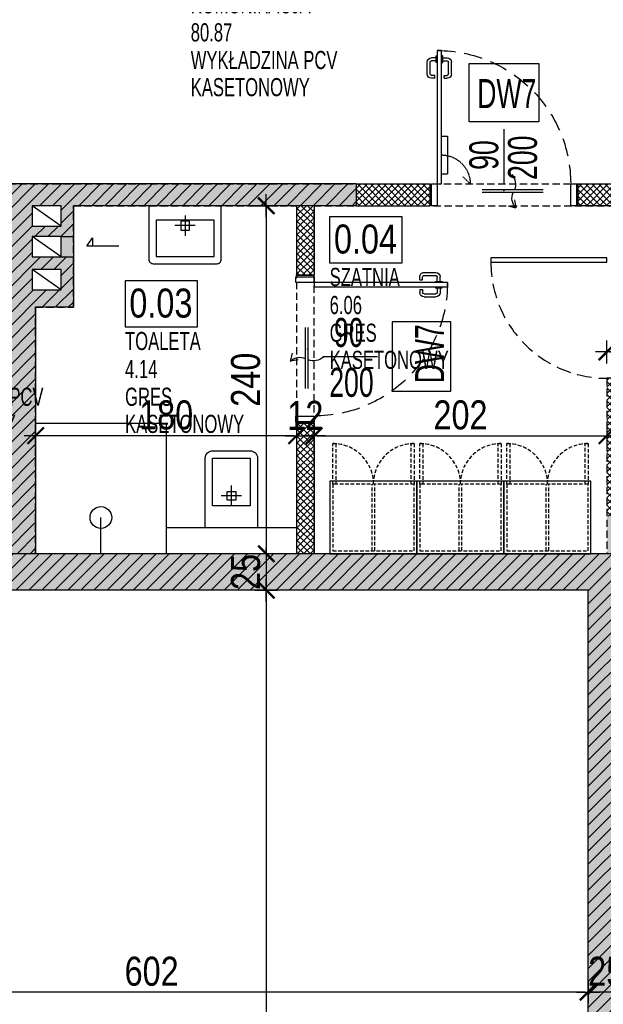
# Model space of a CAD drawing. Header units: millimetres. Extents: x 76192 to 88546, y 19309 to 25840.
# Tile 45 of 61: x 87002 to 87405, y 20479 to 21157. Entities that reach past the tile are written whole.
import ezdxf

# ---------------------------------------------------------------- set-up
doc = ezdxf.new("R2010")
doc.units = ezdxf.units.MM
doc.linetypes.add('DASHED', pattern=[0.75, 0.5, -0.25])
doc.layers.get('DEFPOINTS').update_dxf_attribs({"lineweight": 9})
for name, color, linetype in [('_HSA_HATCH_WYPEŁNIENIA_PRZEGRÓD', 205, 'Continuous'), ('_HSA_NUMERACJA POMIESZCZEN', 43, 'Continuous'), ('_HSA_OPIS_STOLARKA_WEWNĘTRZNA', 43, 'Continuous'), ('_HSA_SANITARNE', 133, 'Continuous'), ('_HSA_STOLARKA_WEWNĘTRZNA', 132, 'Continuous'), ('_HSA_WIDOKOWE_CIENKIE', 8, 'Continuous'), ('_HSA_WYM_100', 141, 'Continuous'), ('_HSA_WYPOSAŻENIE', 193, 'Continuous'), ('_HSA_ŚCIANY_CIENKIE', 2, 'Continuous'), ('_HSA_ŚCIANY_DZIAŁOWE', 6, 'Continuous'), ('_HSA_ŚCIANY_KONSTRUKCYJNE', 3, 'Continuous'), ('_HSA_ŚCIANY_MUROWANE', 4, 'Continuous')]:
    doc.layers.add(name, color=color, linetype=linetype)
doc.layers.add('_HSA_NUMERACJA POMIESZCZEN POMOC', color=7, linetype='Continuous', true_color=0x38940a, plot=False)
doc.layers.add('_HSA_OPIS_STOLARKA_ZEWNĘTRZNA_POMOC', color=7, linetype='Continuous', true_color=0x6cc7f4, plot=False)
doc.layers.add('_HSA_POWIERZCHNIA_UŻYTKOWA', color=115, linetype='DASHED', plot=False)
doc.styles.add('Arial Narrow_1', font='Arial Narrow.ttf', dxfattribs={"width": 0.8, "height": 200})
doc.styles.add('ARIAL_100', font='Arial.ttf', dxfattribs={"width": 0.8, "height": 20})
doc.styles.add('ARIAL_50', font='Arial Narrow.ttf', dxfattribs={"width": 0.8, "height": 10})
doc.dimstyles.new('WYM_WEWN_100', dxfattribs={"dimtxt": 20, "dimasz": 2, "dimexe": 10, "dimexo": 0, "dimgap": 4, "dimtad": 1, "dimdec": 1, "dimrnd": 0.1, "dimtxsty": 'ARIAL_100', "dimblk": 'Wym-03', "dimcen": 0, "dimdle": 10, "dimse1": 1, "dimse2": 1, "dimclrt": 256, "dimazin": 2, "dimtfac": 1, "dimtdec": 1, "dimtix": 1, "dimtmove": 2, "dimatfit": 0, "dimfxl": 1, "dimtolj": 1, "dimtzin": 0, "dimarcsym": 0})

# ---------------------------------------------------------------- blocks, each defined once
blk = doc.blocks.new('srol')
for p, q in [((0, -15), (0, -29)), ((-7, -22), (7, -22))]:
    blk.add_line(p, q)
blk.add_lwpolyline([(-18, -48), (-18, 0), (18, 0), (18, -48, -0.414214), (13, -53), (-13, -53, -0.414214)], format="xyb", close=True)
for points in [[(-13, -48), (-13, -15), (13, -15), (13, -48)], [(-3, -19), (3, -19), (3, -25), (-3, -25)]]:
    blk.add_lwpolyline(points, close=True)
blk = doc.blocks.new('*U540')
for p, q in [((87.17, 75.86), (87.17, 84)), ((89.17, 75.86), (89.17, 84)), ((93.27, 87), (90.17, 87)), ((93.27, 85), (90.17, 85)), ((93.27, 88.25), (94.07, 88.25)), ((93.27, 83.75), (93.27, 88.25)), ((94.07, 83.75), (93.27, 83.75)), ((97.8, 88.25), (97, 88.25)), ((97, 83.75), (97.8, 83.75)), ((97.8, 83.75), (97.8, 88.25)), ((97.8, 87), (100.9, 87)), ((97.8, 85), (100.9, 85)), ((101.9, 75.86), (101.9, 84)), ((103.9, 75.86), (103.9, 84)), ((92.27, 74.86), (90.17, 74.86)), ((92.27, 72.86), (92.27, 74.86)), ((98.8, 72.86), (98.8, 74.86)), ((98.8, 74.86), (100.9, 74.86)), ((92.27, 72.86), (90.17, 72.86)), ((98.8, 72.86), (100.9, 72.86)), ((90.07, 33), (90.07, 7)), ((94.07, 33), (90.07, 33)), ((94.07, 7), (90.07, 7)), ((24, -4), (66, -4)), ((24, -6), (66, -6)), ((43.73, -10.98), (42.87, -16.41)), ((48.23, -15.17), (42.87, -16.41))]:
    blk.add_line(p, q)
at = {"linetype": 'DASHED'}
blk.add_line((74.27, 0), (79.22, 4.95), dxfattribs=at)
for points in [[(97, 0), (94.07, 0), (94.07, 92), (97, 92)], [(1, 0), (1, -15), (5, -15), (5, 0)], [(97, 0), (97, -15), (101, -15), (101, 0)]]:
    blk.add_lwpolyline(points, close=True)
for points in [[(0, 0), (0, -15)], [(102, 0), (102, -15)]]:
    blk.add_lwpolyline(points)
at = {"linetype": 'DASHED', "ltscale": 25}
blk.add_arc((97, 0), 92, 90, 180, dxfattribs=at)
for centre, radius, start, end in [((90.17, 84), 3, 90, 180), ((90.17, 84), 1, 90, 180), ((100.9, 84), 3, 0, 90), ((100.9, 84), 1, 0, 90), ((90.17, 75.86), 3, 180, 270), ((90.17, 75.86), 1, 180, 270), ((100.9, 75.86), 3, 270, 0), ((100.9, 75.86), 1, 270, 0), ((52.84, -0.26), 9.79, 137.04781, 202.45598), ((35.7, -9.74), 9.79, 317.04781, 22.45598)]:
    blk.add_arc(centre, radius, start, end)
at = {"linetype": 'DASHED', "ltscale": 0.5}
blk.add_arc((94.27, 0), 20, 90, 180, dxfattribs=at)
at = {"layer": 'DEFPOINTS'}
for p, q in [((50.43, -4.32), (51.57, -4.32)), ((51, -3.75), (51, -4.89))]:
    blk.add_line(p, q, dxfattribs=at)
blk = doc.blocks.new('*U571')
for p, q in [((87.17, 75.86), (87.17, 84)), ((89.17, 75.86), (89.17, 84)), ((93.27, 87), (90.17, 87)), ((93.27, 85), (90.17, 85)), ((93.27, 88.25), (94.07, 88.25)), ((93.27, 83.75), (93.27, 88.25)), ((94.07, 83.75), (93.27, 83.75)), ((97.8, 88.25), (97, 88.25)), ((97, 83.75), (97.8, 83.75)), ((97.8, 83.75), (97.8, 88.25)), ((97.8, 87), (100.9, 87)), ((97.8, 85), (100.9, 85)), ((101.9, 75.86), (101.9, 84)), ((103.9, 75.86), (103.9, 84)), ((92.27, 74.86), (90.17, 74.86)), ((92.27, 72.86), (92.27, 74.86)), ((98.8, 72.86), (98.8, 74.86)), ((98.8, 74.86), (100.9, 74.86)), ((92.27, 72.86), (90.17, 72.86)), ((98.8, 72.86), (100.9, 72.86)), ((24, -4), (66, -4)), ((24, -6), (66, -6)), ((43.73, -10.98), (42.87, -16.41)), ((48.23, -15.17), (42.87, -16.41))]:
    blk.add_line(p, q)
for points in [[(97, 0), (94.07, 0), (94.07, 92), (97, 92)], [(1, 0), (1, -12.5), (5, -12.5), (5, 0)], [(97, 0), (97, -12.5), (101, -12.5), (101, 0)]]:
    blk.add_lwpolyline(points, close=True)
for points in [[(0, 0), (0, -12.5)], [(102, 0), (102, -12.5)]]:
    blk.add_lwpolyline(points)
at = {"linetype": 'DASHED', "ltscale": 25}
blk.add_arc((97, 0), 92, 90, 180, dxfattribs=at)
for centre, radius, start, end in [((90.17, 84), 3, 90, 180), ((90.17, 84), 1, 90, 180), ((100.9, 84), 3, 0, 90), ((100.9, 84), 1, 0, 90), ((90.17, 75.86), 3, 180, 270), ((90.17, 75.86), 1, 180, 270), ((100.9, 75.86), 3, 270, 0), ((100.9, 75.86), 1, 270, 0), ((52.84, -0.26), 9.79, 137.04781, 202.45598), ((35.7, -9.74), 9.79, 317.04781, 22.45598)]:
    blk.add_arc(centre, radius, start, end)
at = {"layer": 'DEFPOINTS'}
for p, q in [((50.43, -4.32), (51.57, -4.32)), ((51, -3.75), (51, -4.89))]:
    blk.add_line(p, q, dxfattribs=at)
blk = doc.blocks.new('NUMERACJA_POMIESZCZEŃ_200')
blk.add_lwpolyline([(50, 31.85), (0, 31.85), (0, 0), (50, 0)], close=True)
at = {"style": 'ARIAL_100', "width": 0.8}
blk.add_attdef('OPIS_TABELKA', (2.96, 6.47), '', height=20, dxfattribs=at)
at = {"layer": '_HSA_NUMERACJA POMIESZCZEN POMOC', "style": 'ARIAL_50', "width": 0.8}
for tag, p in [('NAZWA', (0, -15.93)), ('POWIERZCHNIA', (0, -35.3)), ('POSADZKA', (0, -54.39)), ('SUFIT', (0, -73.08))]:
    blk.add_attdef(tag, p, '', height=12.5, dxfattribs=at)
blk = doc.blocks.new('Wym-03')
for p, q in [((0, 4), (0, -4)), ((-4, 0), (4, 0))]:
    blk.add_line(p, q)
blk.add_lwpolyline([(-2.83, -2.83, 0.8, 0.8, 0), (2.83, 2.83, 0.05, 0.05, 0)], format="xyseb")
blk = doc.blocks.new('*D685')
at = {"layer": '_HSA_WYM_100', "color": 0, "lineweight": -2}
blk.add_line((87126.19, 19377.42), (85552.33, 19377.42), dxfattribs=at)
at = {"layer": 'DEFPOINTS', "color": 0}
for p in [(85550.33, 21370.53), (87128.19, 19527.42), (85550.33, 19377.42)]:
    blk.add_point(p, dxfattribs=at)
at = {"layer": '_HSA_WYM_100', "color": 0, "lineweight": -2, "xscale": 2, "yscale": 2, "zscale": 2, "rotation": 180}
blk.add_blockref('Wym-03', (85550.33, 19377.42), dxfattribs=at)
at = {"layer": '_HSA_WYM_100', "color": 0, "lineweight": -2, "xscale": 2, "yscale": 2, "zscale": 2}
blk.add_blockref('Wym-03', (87128.19, 19377.42), dxfattribs=at)
at = {"layer": '_HSA_WYM_100', "insert": (86339.26, 19393.44), "char_height": 20, "attachment_point": 5, "style": 'ARIAL_100'}
blk.add_mtext('\\A1;1577,9', dxfattribs=at)
blk = doc.blocks.new('*D1130')
at = {"layer": '_HSA_WYM_100', "color": 0, "lineweight": -2}
blk.add_line((87191.33, 20870.56), (87015.33, 20870.56), dxfattribs=at)
at = {"layer": 'DEFPOINTS', "color": 0}
for p in [(87013.33, 20879.14), (87193.33, 20879.14), (87013.33, 20870.56)]:
    blk.add_point(p, dxfattribs=at)
at = {"layer": '_HSA_WYM_100', "color": 0, "lineweight": -2, "xscale": 2, "yscale": 2, "zscale": 2, "rotation": 180}
blk.add_blockref('Wym-03', (87013.33, 20870.56), dxfattribs=at)
at = {"layer": '_HSA_WYM_100', "color": 0, "lineweight": -2, "xscale": 2, "yscale": 2, "zscale": 2}
blk.add_blockref('Wym-03', (87193.33, 20870.56), dxfattribs=at)
at = {"layer": '_HSA_WYM_100', "insert": (87103.33, 20884.78), "char_height": 20, "attachment_point": 5, "style": 'ARIAL_100'}
blk.add_mtext('\\A1;180', dxfattribs=at)
blk = doc.blocks.new('*D1131')
at = {"layer": '_HSA_WYM_100', "color": 0, "lineweight": -2}
for p, q in [((87191.33, 20870.56), (87189.33, 20870.56)), ((87193.33, 20870.56), (87205.33, 20870.56)), ((87207.33, 20870.56), (87209.33, 20870.56))]:
    blk.add_line(p, q, dxfattribs=at)
at = {"layer": 'DEFPOINTS', "color": 0}
for p in [(87193.33, 20879.14), (87205.33, 20879.14), (87205.33, 20870.56)]:
    blk.add_point(p, dxfattribs=at)
at = {"layer": '_HSA_WYM_100', "color": 0, "lineweight": -2, "xscale": 2, "yscale": 2, "zscale": 2}
blk.add_blockref('Wym-03', (87193.33, 20870.56), dxfattribs=at)
at = {"layer": '_HSA_WYM_100', "color": 0, "lineweight": -2, "xscale": 2, "yscale": 2, "zscale": 2, "rotation": 180}
blk.add_blockref('Wym-03', (87205.33, 20870.56), dxfattribs=at)
at = {"layer": '_HSA_WYM_100', "insert": (87199.33, 20884.6), "char_height": 20, "attachment_point": 5, "style": 'ARIAL_100'}
blk.add_mtext('\\A1;12', dxfattribs=at)
blk = doc.blocks.new('*D1132')
at = {"layer": '_HSA_WYM_100', "color": 0, "lineweight": -2}
blk.add_line((87207.33, 20870.56), (87405.33, 20870.56), dxfattribs=at)
at = {"layer": 'DEFPOINTS', "color": 0}
for p in [(87407.33, 20910.14), (87205.33, 20879.14), (87407.33, 20870.56)]:
    blk.add_point(p, dxfattribs=at)
at = {"layer": '_HSA_WYM_100', "color": 0, "lineweight": -2, "xscale": 2, "yscale": 2, "zscale": 2, "rotation": 180}
blk.add_blockref('Wym-03', (87205.33, 20870.56), dxfattribs=at)
at = {"layer": '_HSA_WYM_100', "color": 0, "lineweight": -2, "xscale": 2, "yscale": 2, "zscale": 2}
blk.add_blockref('Wym-03', (87407.33, 20870.56), dxfattribs=at)
at = {"layer": '_HSA_WYM_100', "insert": (87306.33, 20884.78), "char_height": 20, "attachment_point": 5, "style": 'ARIAL_100'}
blk.add_mtext('\\A1;202', dxfattribs=at)
blk = doc.blocks.new('*D1134')
at = {"layer": '_HSA_WYM_100', "color": 0, "lineweight": -2}
blk.add_line((87172.42, 21027.14), (87172.42, 20791.14), dxfattribs=at)
at = {"layer": 'DEFPOINTS', "color": 0}
for p in [(87193.33, 21029.14), (87172.42, 20789.14), (87193.33, 20789.14)]:
    blk.add_point(p, dxfattribs=at)
at = {"layer": '_HSA_WYM_100', "color": 0, "lineweight": -2, "xscale": 2, "yscale": 2, "zscale": 2}
for p, rotation in [((87172.42, 21029.14), 90), ((87172.42, 20789.14), 270)]:
    blk.add_blockref('Wym-03', p, dxfattribs=dict(at, rotation=rotation))
at = {"layer": '_HSA_WYM_100', "insert": (87158.2, 20909.14), "char_height": 20, "attachment_point": 5, "rotation": 90, "style": 'ARIAL_100'}
blk.add_mtext('\\A1;240', dxfattribs=at)
blk = doc.blocks.new('*D1136')
at = {"layer": '_HSA_WYM_100', "color": 0, "lineweight": -2}
blk.add_line((87409.33, 20928.28), (87507.33, 20928.28), dxfattribs=at)
at = {"layer": 'DEFPOINTS', "color": 0}
for p in [(87509.33, 20928.28), (87407.33, 20910.14), (87509.33, 20910.14)]:
    blk.add_point(p, dxfattribs=at)
at = {"layer": '_HSA_WYM_100', "color": 0, "lineweight": -2, "xscale": 2, "yscale": 2, "zscale": 2, "rotation": 180}
blk.add_blockref('Wym-03', (87407.33, 20928.28), dxfattribs=at)
at = {"layer": '_HSA_WYM_100', "color": 0, "lineweight": -2, "xscale": 2, "yscale": 2, "zscale": 2}
blk.add_blockref('Wym-03', (87509.33, 20928.28), dxfattribs=at)
at = {"layer": '_HSA_WYM_100', "insert": (87458.33, 20942.49), "char_height": 20, "attachment_point": 5, "style": 'ARIAL_100'}
blk.add_mtext('\\A1;102', dxfattribs=at)
blk = doc.blocks.new('*D1152')
at = {"layer": '_HSA_WYM_100', "color": 0, "lineweight": -2}
for p, q in [((87172.42, 20791.14), (87172.42, 20793.14)), ((87172.42, 20789.14), (87172.42, 20764.14)), ((87172.42, 20762.14), (87172.42, 20760.14))]:
    blk.add_line(p, q, dxfattribs=at)
at = {"layer": 'DEFPOINTS', "color": 0}
for p in [(87193.33, 20789.14), (87161.34, 20764.14), (87172.42, 20764.14)]:
    blk.add_point(p, dxfattribs=at)
at = {"layer": '_HSA_WYM_100', "color": 0, "lineweight": -2, "xscale": 2, "yscale": 2, "zscale": 2}
for p, rotation in [((87172.42, 20789.14), 270), ((87172.42, 20764.14), 90)]:
    blk.add_blockref('Wym-03', p, dxfattribs=dict(at, rotation=rotation))
at = {"layer": '_HSA_WYM_100', "insert": (87158.2, 20776.64), "char_height": 20, "attachment_point": 5, "rotation": 90, "style": 'ARIAL_100'}
blk.add_mtext('\\A1;25', dxfattribs=at)
blk = doc.blocks.new('*D1153')
at = {"layer": '_HSA_WYM_100', "color": 0, "lineweight": -2}
blk.add_line((87172.42, 20762.14), (87172.42, 20054.14), dxfattribs=at)
at = {"layer": 'DEFPOINTS', "color": 0}
for p in [(87161.34, 20764.14), (87167.76, 20052.14), (87172.42, 20052.14)]:
    blk.add_point(p, dxfattribs=at)
at = {"layer": '_HSA_WYM_100', "color": 0, "lineweight": -2, "xscale": 2, "yscale": 2, "zscale": 2}
for p, rotation in [((87172.42, 20764.14), 90), ((87172.42, 20052.14), 270)]:
    blk.add_blockref('Wym-03', p, dxfattribs=dict(at, rotation=rotation))
at = {"layer": '_HSA_WYM_100', "insert": (87158.37, 20408.14), "char_height": 20, "attachment_point": 5, "rotation": 90, "style": 'ARIAL_100'}
blk.add_mtext('\\A1;712', dxfattribs=at)
blk = doc.blocks.new('*D1155')
at = {"layer": '_HSA_WYM_100', "color": 0, "lineweight": -2}
for p, q in [((87392.33, 20486.96), (87390.33, 20486.96)), ((87419.33, 20486.96), (87394.33, 20486.96)), ((87421.33, 20486.96), (87423.33, 20486.96))]:
    blk.add_line(p, q, dxfattribs=at)
at = {"layer": 'DEFPOINTS', "color": 0}
for p in [(87419.33, 20531.14), (87394.33, 20521.17), (87394.33, 20486.96)]:
    blk.add_point(p, dxfattribs=at)
at = {"layer": '_HSA_WYM_100', "color": 0, "lineweight": -2, "xscale": 2, "yscale": 2, "zscale": 2}
blk.add_blockref('Wym-03', (87394.33, 20486.96), dxfattribs=at)
at = {"layer": '_HSA_WYM_100', "color": 0, "lineweight": -2, "xscale": 2, "yscale": 2, "zscale": 2, "rotation": 180}
blk.add_blockref('Wym-03', (87419.33, 20486.96), dxfattribs=at)
at = {"layer": '_HSA_WYM_100', "insert": (87406.83, 20501.17), "char_height": 20, "attachment_point": 5, "style": 'ARIAL_100'}
blk.add_mtext('\\A1;25', dxfattribs=at)
blk = doc.blocks.new('*D1156')
at = {"layer": '_HSA_WYM_100', "color": 0, "lineweight": -2}
blk.add_line((87392.33, 20486.96), (86794.33, 20486.96), dxfattribs=at)
at = {"layer": 'DEFPOINTS', "color": 0}
for p in [(87394.33, 20521.17), (86792.33, 20486.96), (86792.33, 20480.53)]:
    blk.add_point(p, dxfattribs=at)
at = {"layer": '_HSA_WYM_100', "color": 0, "lineweight": -2, "xscale": 2, "yscale": 2, "zscale": 2, "rotation": 180}
blk.add_blockref('Wym-03', (86792.33, 20486.96), dxfattribs=at)
at = {"layer": '_HSA_WYM_100', "color": 0, "lineweight": -2, "xscale": 2, "yscale": 2, "zscale": 2}
blk.add_blockref('Wym-03', (87394.33, 20486.96), dxfattribs=at)
at = {"layer": '_HSA_WYM_100', "insert": (87093.33, 20501.17), "char_height": 20, "attachment_point": 5, "style": 'ARIAL_100'}
blk.add_mtext('\\A1;602', dxfattribs=at)

msp = doc.modelspace()

# ---------------------------------------------------------------- hatches: boundary and pattern name
at = {"layer": '_HSA_HATCH_WYPEŁNIENIA_PRZEGRÓD'}
h = msp.add_hatch(color=256, dxfattribs=at)
h.paths.add_polyline_path([(86804.33, 21044.14), (86792.33, 21044.14), (86792.33, 21029.14), (86804.33, 21029.14)])
h.paths.add_polyline_path([(87030.86, 21029.14), (87030.86, 21015.14), (87010.86, 21015.14), (87010.86, 21029.14)], flags=16)
h.paths.add_polyline_path([(87030.86, 21007.91), (87030.86, 20993.91), (87010.86, 20993.91), (87010.86, 21007.91)], flags=16)
h.paths.add_polyline_path([(87030.86, 20985.05), (87030.83, 20971.05), (87010.83, 20971.05), (87010.86, 20985.05)], flags=16)
h.paths.add_polyline_path([(87419.33, 20815.14), (87407.33, 20815.14), (87407.33, 20789.14), (87419.33, 20789.14)])
h.paths.add_polyline_path([(86954.33, 21044.14), (86954.33, 21029.14), (86991.33, 21029.14), (86991.33, 20789.14), (87013.33, 20789.14), (87013.33, 20959.1), (87039.39, 20959.1), (87039.39, 21029.14), (87234.39, 21029.14), (87234.39, 21044.14)])
h.paths.add_polyline_path([(87706.81, 20915.14), (87691.81, 20915.14), (87691.81, 20853.14), (87706.81, 20853.14)])
h.paths.add_polyline_path([(87691.81, 21007.14), (87706.81, 21007.14), (87706.81, 21114.01), (87691.81, 21114.01), (87691.81, 21044.14), (87444.33, 21044.14), (87444.33, 21029.14), (87691.81, 21029.14)])
h.paths.add_polyline_path([(87706.81, 20619.14), (87691.81, 20619.14), (87691.81, 20543.14), (87419.33, 20543.14), (87419.33, 20531.14), (87691.81, 20531.14), (87691.81, 20052.14), (87706.81, 20052.14)])
h.paths.add_polyline_path([(87691.81, 20721.14), (87706.81, 20721.14), (87706.81, 20751.14), (87691.81, 20751.14)])
h = msp.add_hatch(dxfattribs=at)
h.set_pattern_fill('ANSI31', color=256, scale=2, angle=-1e-13, style=0)
h.paths.add_polyline_path([(87234.39, 21044.14), (86954.33, 21044.14), (86954.33, 21029.14), (86956.33, 21029.14), (86991.33, 21029.14), (86991.33, 20789.14), (87013.33, 20789.14), (87013.33, 20959.1), (87039.39, 20959.1), (87039.39, 20993.91), (87030.86, 20993.91), (87010.86, 20993.91), (87010.86, 21007.91), (87030.86, 21007.91), (87039.39, 21007.91), (87039.39, 21029.14), (87234.39, 21029.14)])
h.paths.add_polyline_path([(87030.86, 21029.14), (87030.86, 21015.14), (87010.86, 21015.14), (87010.86, 21029.14)], flags=16)
h.paths.add_polyline_path([(87030.86, 20985.05), (87030.86, 20971.05), (87010.86, 20971.05), (87010.86, 20985.05)], flags=16)
h = msp.add_hatch(dxfattribs=at)
h.set_pattern_fill('ANSI37', color=256)
h.paths.add_polyline_path([(87691.81, 20748.14), (87419.33, 20748.14), (87419.33, 20736.14), (87691.81, 20736.14)])
h.paths.add_polyline_path([(87691.81, 20910.14), (87407.33, 20910.14), (87407.33, 20815.14), (87419.33, 20815.14), (87419.33, 20898.14), (87691.81, 20898.14)])
h.paths.add_polyline_path([(87521.33, 21029.14), (87509.33, 21029.14), (87509.33, 20910.14), (87521.33, 20910.14)])
h.paths.add_polyline_path([(87444.33, 21044.14), (87387.33, 21044.14), (87387.33, 21034.14), (87387.33, 21029.14), (87444.33, 21029.14)])
h.paths.add_polyline_path([(87205.33, 20879.14), (87195.33, 20879.14), (87193.33, 20879.14), (87193.33, 20789.14), (87205.33, 20789.14)])
h.paths.add_polyline_path([(87205.33, 21029.14), (87193.33, 21029.14), (87193.33, 20981.14), (87205.33, 20981.14)])
h = msp.add_hatch(dxfattribs=at)
h.set_pattern_fill('ANSI37', color=256)
h.paths.add_polyline_path([(87234.39, 21029.14), (87285.33, 21029.14), (87285.33, 21044.14), (87234.39, 21044.14), (87234.39, 21029.14)], is_closed=False)
h = msp.add_hatch(dxfattribs=at)
h.set_pattern_fill('ANSI31', color=256, scale=2, style=0)
h.set_pattern_definition([(45, (16000, 0), (-4.49012806, 4.49012806), [])])
h.paths.add_polyline_path([(87419.33, 20789.14), (86792.33, 20789.14), (86792.33, 20764.14), (87394.33, 20764.14), (87394.33, 20152.14), (87219.33, 20152.14), (87219.33, 20052.14), (86792.33, 20052.14), (86792.33, 20027.14), (87541.81, 20027.14), (87541.81, 20052.14), (87419.33, 20052.14)])
h.paths.add_polyline_path([(87371.85, 20126.04), (87371.85, 20052.14), (87289.86, 20052.14), (87289.86, 20126.04)], flags=16)
h.paths.add_polyline_path([(87356.97, 20107.83), (87356.97, 20068.13), (87305.19, 20068.13), (87305.19, 20107.83)], flags=0)
h.paths.add_polyline_path([(87280.6, 20126.04), (87280.6, 20096.7), (87250.68, 20096.7), (87250.68, 20126.04)], flags=16)
h.paths.add_polyline_path([(87280.6, 20081.74), (87280.6, 20052.4), (87250.68, 20052.4), (87250.68, 20081.74)], flags=16)
h.paths.add_polyline_path([(87706.81, 20052.14), (87641.81, 20052.14), (87641.81, 20027.14), (87688.81, 20027.14), (87688.81, 19911.42), (87706.81, 19911.42)])
h.paths.add_polyline_path([(87713.81, 19911.42), (87688.81, 19911.42), (87688.81, 19759.24), (87713.81, 19759.24)])
h = msp.add_hatch(color=256, dxfattribs=at)
h.paths.add_polyline_path([(87371.85, 20126.04), (87371.85, 20052.14), (87289.86, 20052.14), (87289.86, 20126.04)], flags=16)
h.paths.add_polyline_path([(87356.97, 20107.83), (87356.97, 20068.13), (87305.19, 20068.13), (87305.19, 20107.83)], flags=0)
h.paths.add_polyline_path([(87280.6, 20126.04), (87280.6, 20096.7), (87250.68, 20096.7), (87250.68, 20126.04)], flags=16)
h.paths.add_polyline_path([(87713.81, 19896.42), (87688.81, 19896.42), (87688.81, 19759.24), (87713.81, 19759.24)])
h.paths.add_polyline_path([(87250.68, 20052.4), (87265.64, 20052.4), (87280.6, 20052.4), (87280.6, 20081.74), (87250.68, 20081.74)], flags=17)
h.paths.add_polyline_path([(87250.68, 20052.4), (87265.64, 20052.4), (87280.6, 20052.4), (87289.86, 20052.14), (87348.55, 20052.14), (87371.85, 20052.14), (87419.33, 20052.14), (87419.33, 20789.14), (86792.33, 20789.14), (86792.33, 20764.14), (87394.33, 20764.14), (87394.33, 20152.14), (87219.33, 20152.14), (87219.33, 20052.14)])

# ---------------------------------------------------------------- linework, layer by layer
at = {"layer": '_HSA_OPIS_STOLARKA_WEWNĘTRZNA'}
for p, q in [((87336.33, 21081.88), (87336.33, 21044.14)), ((87211.46, 20925.14), (87249.2, 20925.14))]:
    msp.add_line(p, q, dxfattribs=at)
at = {"layer": '_HSA_OPIS_STOLARKA_ZEWNĘTRZNA_POMOC', "flags": 128}
for points in [[(87360.25, 21086.88), (87312.41, 21086.88), (87312.41, 21127.28), (87360.25, 21127.28)], [(87259.2, 20949.06), (87259.2, 20901.22), (87299.6, 20901.22), (87299.6, 20949.06)]]:
    msp.add_lwpolyline(points, close=True, dxfattribs=at)
at = {"layer": '_HSA_POWIERZCHNIA_UŻYTKOWA', "ltscale": 10}
msp.add_lwpolyline([(87411.81, 21979.14), (87411.81, 21735.53), (87415.81, 21735.53), (87415.81, 21702.53), (87411.81, 21702.53), (87411.81, 21397.53), (87415.81, 21397.53), (87415.81, 21366.53), (87374.81, 21366.53), (87374.81, 21370.53), (86792.33, 21370.53), (86792.33, 21044.14), (87691.81, 21044.14), (87691.81, 23172.98)], dxfattribs=at)
for points in [[(87193.33, 20879.14), (87193.33, 20789.14), (87013.33, 20789.14), (87013.33, 20959.1), (87039.39, 20959.1), (87039.39, 21029.14), (87193.33, 21029.14)], [(87205.33, 20879.14), (87205.33, 21029.14), (87509.33, 21029.14), (87509.33, 20910.14), (87407.33, 20910.14), (87407.33, 20789.14), (87205.33, 20789.14)], [(87394.33, 20764.14), (86792.33, 20764.14), (86792.33, 20052.14), (87219.33, 20052.14), (87219.33, 20152.14), (87394.33, 20152.14)]]:
    msp.add_lwpolyline(points, close=True, dxfattribs=at)
at = {"layer": '_HSA_SANITARNE', "ltscale": 2}
for p, q in [((87116.36, 21022.39), (87116.36, 21008.39)), ((87123.36, 21015.39), (87109.36, 21015.39)), ((87013.33, 20879.14), (87103.33, 20879.14)), ((87103.33, 20879.14), (87103.33, 20789.14))]:
    msp.add_line(p, q, dxfattribs=at)
msp.add_lwpolyline([(87091.36, 21029.14), (87091.36, 20992.14, 0.414214), (87094.36, 20989.14), (87138.36, 20989.14, 0.414214), (87141.36, 20992.14), (87141.36, 21029.14), (87091.36, 21029.14)], format="xyb", dxfattribs=at)
for points in [[(87136.36, 21019.14), (87096.36, 21019.14), (87096.36, 20994.14), (87136.36, 20994.14)], [(87119.36, 21018.39), (87113.36, 21018.39), (87113.36, 21012.39), (87119.36, 21012.39)]]:
    msp.add_lwpolyline(points, close=True, dxfattribs=at)
for points in [[(87058.33, 20789.14), (87058.33, 20814.14)], [(87193.33, 20807.14), (87103.33, 20807.14)]]:
    msp.add_lwpolyline(points, dxfattribs=at)
msp.add_circle((87058.33, 20814.14), 7.5, dxfattribs=at)
at = {"layer": '_HSA_WIDOKOWE_CIENKIE'}
msp.add_line((87039.39, 21007.91), (87039.39, 20993.91), dxfattribs=at)
at = {"layer": '_HSA_WYPOSAŻENIE', "linetype": 'DASHED', "ltscale": 5}
for points in [[(87218.33, 20837.14), (87218.33, 20865.14), (87220.33, 20865.14), (87220.33, 20837.14)], [(87272.33, 20837.14), (87272.33, 20865.14), (87274.33, 20865.14), (87274.33, 20837.14)], [(87278.33, 20837.14), (87278.33, 20865.14), (87280.33, 20865.14), (87280.33, 20837.14)], [(87332.33, 20837.14), (87332.33, 20865.14), (87334.33, 20865.14), (87334.33, 20837.14)], [(87338.33, 20837.14), (87338.33, 20865.14), (87340.33, 20865.14), (87340.33, 20837.14)], [(87392.33, 20837.14), (87392.33, 20865.14), (87394.33, 20865.14), (87394.33, 20837.14)], [(87218.33, 20791.14), (87274.33, 20791.14), (87274.33, 20837.14), (87218.33, 20837.14)], [(87278.33, 20791.14), (87334.33, 20791.14), (87334.33, 20837.14), (87278.33, 20837.14)], [(87338.33, 20791.14), (87394.33, 20791.14), (87394.33, 20837.14), (87338.33, 20837.14)]]:
    msp.add_lwpolyline(points, close=True, dxfattribs=at)
at = {"layer": '_HSA_WYPOSAŻENIE'}
for points in [[(87216.33, 20789.14), (87276.33, 20789.14), (87276.33, 20839.14), (87216.33, 20839.14)], [(87276.33, 20789.14), (87336.33, 20789.14), (87336.33, 20839.14), (87276.33, 20839.14)], [(87336.33, 20789.14), (87396.33, 20789.14), (87396.33, 20839.14), (87336.33, 20839.14)]]:
    msp.add_lwpolyline(points, close=True, dxfattribs=at)
at = {"layer": '_HSA_WYPOSAŻENIE', "linetype": 'DASHED', "ltscale": 5}
for points in [[(87245.33, 20791.14), (87245.33, 20837.14)], [(87247.33, 20791.14), (87247.33, 20837.14)], [(87305.33, 20791.14), (87305.33, 20837.14)], [(87307.33, 20791.14), (87307.33, 20837.14)], [(87365.33, 20791.14), (87365.33, 20837.14)], [(87367.33, 20791.14), (87367.33, 20837.14)]]:
    msp.add_lwpolyline(points, dxfattribs=at)
for centre, start, end in [((87218.33, 20837.14), 0, 90), ((87274.18, 20837.14), 90, 180), ((87278.33, 20837.14), 0, 90), ((87334.18, 20837.14), 90, 180), ((87338.33, 20837.14), 0, 90), ((87394.18, 20837.14), 90, 180)]:
    msp.add_arc(centre, 28, start, end, dxfattribs=at)
at = {"layer": '_HSA_ŚCIANY_CIENKIE'}
msp.add_lwpolyline([(87407.33, 20993.14), (87327.33, 20993.14), (87327.33, 20990.14), (87407.33, 20990.14)], close=True, dxfattribs=at)
at = {"layer": '_HSA_ŚCIANY_CIENKIE', "linetype": 'DASHED', "ltscale": 20}
msp.add_arc((87407.33, 20990.14), 80, 180, 270, dxfattribs=at)
at = {"layer": '_HSA_ŚCIANY_DZIAŁOWE'}
for p, q in [((87234.39, 21044.14), (86954.33, 21044.14)), ((87030.86, 21015.14), (87010.86, 21029.14)), ((87234.39, 21029.14), (87039.39, 21029.14)), ((87039.39, 21029.14), (87039.39, 21007.91)), ((87030.86, 20993.91), (87010.86, 21007.91)), ((87039.39, 20993.91), (87039.39, 20959.1)), ((87030.86, 20971.05), (87010.86, 20985.05)), ((87013.33, 20959.1), (87013.33, 20789.14)), ((87039.39, 20959.1), (87013.33, 20959.1))]:
    msp.add_line(p, q, dxfattribs=at)
for points in [[(87234.39, 21044.14), (87234.39, 21029.14)], [(87030.86, 21007.91), (87039.39, 21007.91)], [(87070.65, 21001.22), (87048.58, 21001.22), (87052.49, 21006.95), (87052.49, 21001.22)], [(87070.65, 21001.22), (87048.58, 21001.22), (87052.49, 21006.95), (87052.49, 21001.22)], [(87030.86, 20993.91), (87039.39, 20993.91)]]:
    msp.add_lwpolyline(points, dxfattribs=at)
for points in [[(87010.86, 21015.14), (87030.86, 21015.14), (87030.86, 21029.14), (87010.86, 21029.14)], [(87010.86, 20993.91), (87030.86, 20993.91), (87030.86, 21007.91), (87010.86, 21007.91)], [(87010.86, 20971.05), (87030.86, 20971.05), (87030.86, 20985.05), (87010.86, 20985.05)]]:
    msp.add_lwpolyline(points, close=True, dxfattribs=at)
at = {"layer": '_HSA_ŚCIANY_KONSTRUKCYJNE'}
for p, q in [((87234.39, 21044.14), (87285.33, 21044.14)), ((87193.33, 21029.14), (87193.33, 20981.14)), ((87205.33, 21029.14), (87205.33, 20981.14)), ((87234.39, 21029.14), (87285.33, 21029.14)), ((87193.33, 20879.14), (87193.33, 20789.14)), ((87205.33, 20879.14), (87205.33, 20789.14))]:
    msp.add_line(p, q, dxfattribs=at)
for points in [[(87285.33, 21029.14), (87285.33, 21044.14)], [(87193.33, 20981.14), (87205.33, 20981.14)], [(87193.33, 20879.14), (87205.33, 20879.14)]]:
    msp.add_lwpolyline(points, dxfattribs=at)
msp.add_lwpolyline([(87444.33, 21029.14), (87387.33, 21029.14), (87387.33, 21044.14), (87444.33, 21044.14)], close=True, dxfattribs=at)
at = {"layer": '_HSA_ŚCIANY_MUROWANE'}
for p, q in [((87419.33, 20789.14), (86792.33, 20789.14)), ((87394.33, 20764.14), (86792.33, 20764.14)), ((87394.33, 20152.14), (87394.33, 20764.14))]:
    msp.add_line(p, q, dxfattribs=at)

# ---------------------------------------------------------------- block references
at = {"layer": '_HSA_NUMERACJA POMIESZCZEN', "linetype": 'Continuous'}
for p, values in [((87120.29, 21177.74), {'SUFIT': 'KASETONOWY', 'POSADZKA': 'WYKŁADZINA PCV', 'POWIERZCHNIA': '80.87', 'NAZWA': 'KOMUNIKACJA', 'OPIS_TABELKA': '0.01'}), ((87216.1, 20989.71), {'SUFIT': 'KASETONOWY', 'POSADZKA': 'GRES', 'POWIERZCHNIA': '6.06', 'NAZWA': 'SZATNIA', 'OPIS_TABELKA': '0.04'}), ((86917.56, 20945.55), {'SUFIT': 'KASETONOWY', 'POSADZKA': 'WYKŁADZINA PCV', 'POWIERZCHNIA': '4.78', 'NAZWA': 'PORTIERNIA', 'OPIS_TABELKA': '0.02'}), ((87075, 20945.55), {'SUFIT': 'KASETONOWY', 'POSADZKA': 'GRES', 'POWIERZCHNIA': '4.14', 'NAZWA': 'TOALETA', 'OPIS_TABELKA': '0.03'})]:
    msp.add_blockref('NUMERACJA_POMIESZCZEŃ_200', p, dxfattribs=at).add_auto_attribs(values)
at = {"layer": '_HSA_SANITARNE', "ltscale": 2, "rotation": 180}
msp.add_blockref('srol', (87148.33, 20807.14), dxfattribs=at)
at = {"layer": '_HSA_STOLARKA_WEWNĘTRZNA', "xscale": -1}
msp.add_blockref('*U540', (87387.33, 21044.14), dxfattribs=at)
at = {"layer": '_HSA_STOLARKA_WEWNĘTRZNA', "xscale": -1, "rotation": 270}
msp.add_blockref('*U571', (87205.33, 20879.14), dxfattribs=at)

# ---------------------------------------------------------------- texts
at = {"layer": '_HSA_OPIS_STOLARKA_WEWNĘTRZNA', "char_height": 20, "width": 38.481, "attachment_point": 1, "rotation": 90, "style": 'Arial Narrow_1'}
for s, insert in [('200', (87339.1, 21046.9)), ('90', (87312.39, 21053.86))]:
    msp.add_mtext(s, dxfattribs=dict(at, insert=insert))
at = {"layer": '_HSA_OPIS_STOLARKA_WEWNĘTRZNA', "char_height": 20, "width": 38.481, "attachment_point": 3, "style": 'Arial Narrow_1'}
for s, insert in [('90', (87239.48, 20951.76)), ('200', (87246.43, 20917.36))]:
    msp.add_mtext(s, dxfattribs=dict(at, insert=insert))
at = {"layer": '_HSA_OPIS_STOLARKA_ZEWNĘTRZNA_POMOC', "insert": (87317.89, 21116.5), "char_height": 20, "width": 38.6774, "attachment_point": 1, "style": 'Arial Narrow_1'}
msp.add_mtext('DW7', dxfattribs=at)
at = {"layer": '_HSA_OPIS_STOLARKA_ZEWNĘTRZNA_POMOC', "insert": (87295.02, 20906.7), "char_height": 20, "width": 38.6774, "attachment_point": 7, "rotation": 90, "style": 'Arial Narrow_1'}
msp.add_mtext('DW7', dxfattribs=at)

# ---------------------------------------------------------------- dimensions: what is measured, and where the dimension line sits
at = {"layer": '_HSA_WYM_100'}
for base, p1, p2, picture, middle in [((85550.33, 19377.42), (87128.19, 19527.42), (85550.33, 21370.53), '*D685', (86339.26, 19393.44)), ((87407.33, 20870.56), (87205.33, 20879.14), (87407.33, 20910.14), '*D1132', (87306.33, 20884.78)), ((87205.33, 20870.56), (87193.33, 20879.14), (87205.33, 20879.14), '*D1131', (87199.33, 20884.6)), ((87394.33, 20486.96), (87419.33, 20531.14), (87394.33, 20521.17), '*D1155', (87406.83, 20501.17)), ((86792.33, 20486.96), (87394.33, 20521.17), (86792.33, 20480.53), '*D1156', (87093.33, 20501.17))]:
    dim = msp.add_linear_dim(base=base, p1=p1, p2=p2, dimstyle='WYM_WEWN_100', dxfattribs=at)
    dim.commit()
    dim.dimension.update_dxf_attribs({"geometry": picture, "text_midpoint": middle})
for p1, p2, distance, picture, middle in [((87193.33, 21029.14), (87193.33, 20789.14), -20.91, '*D1134', (87158.2, 20909.14)), ((87407.33, 20910.14), (87509.33, 20910.14), 18.14, '*D1136', (87458.33, 20942.49)), ((87193.33, 20879.14), (87013.33, 20879.14), 8.58, '*D1130', (87103.33, 20884.78))]:
    dim = msp.add_aligned_dim(p1=p1, p2=p2, distance=distance, dimstyle='WYM_WEWN_100', dxfattribs=at)
    dim.commit()
    dim.dimension.update_dxf_attribs({"geometry": picture, "text_midpoint": middle})
for base, p1, p2, picture, middle in [((87172.42, 20764.14), (87193.33, 20789.14), (87161.34, 20764.14), '*D1152', (87158.2, 20776.64)), ((87172.42, 20052.14), (87161.34, 20764.14), (87167.76, 20052.14), '*D1153', (87158.37, 20408.14))]:
    dim = msp.add_linear_dim(base=base, p1=p1, p2=p2, angle=90, dimstyle='WYM_WEWN_100', dxfattribs=at)
    dim.commit()
    dim.dimension.update_dxf_attribs({"geometry": picture, "text_midpoint": middle})

doc.saveas('drawing.dxf')
